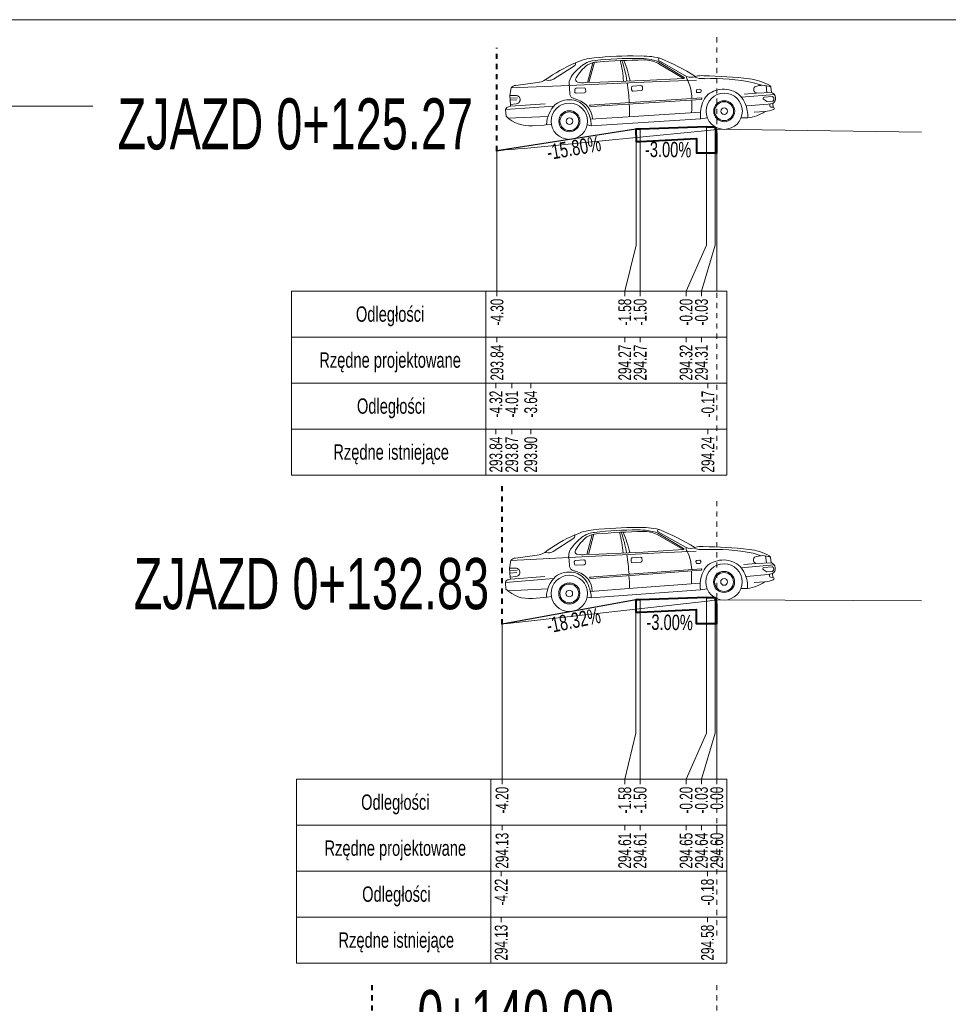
# Model space of a CAD drawing. Header units: metres. Extents: x 7438939.7 to 7438996.8, y 5557059.8 to 5557145.6.
# Tile 3 of 6: x 7438958.8 to 7438977, y 5557080.6 to 5557099.9. Entities that reach past the tile are written whole.
import ezdxf
from ezdxf.enums import TextEntityAlignment as Align

# ---------------------------------------------------------------- set-up
doc = ezdxf.new("R2010")
doc.units = ezdxf.units.M
doc.header["$MEASUREMENT"] = 0
doc.linetypes.add('DGN Style 4', pattern=[0.045851, 0.022926, -0.011463, 0, -0.011463])
for name, color, linetype, lineweight in [('1', 7, 'Continuous', 0), ('45', 7, 'Continuous', 0), ('60', 7, 'Continuous', 0), ('chodnik', 7, 'Continuous', 0), ('projektowany', 7, 'Continuous', 0), ('skarpa', 7, 'Continuous', 0), ('Warstwa 3', 7, 'Continuous', 0)]:
    doc.layers.add(name, color=color, linetype=linetype, lineweight=lineweight)
doc.styles.add('Style-Arial Narrow', font='ARIALN.TTF')

msp = doc.modelspace()

# ---------------------------------------------------------------- linework, layer by layer
at = {"layer": '1', "color": 1, "linetype": 'DGN Style 4', "lineweight": 40}
for p, q in [((7438968.162, 5557097.313), (7438968.162, 5557099.326)), ((7438968.261, 5557088.05), (7438968.261, 5557090.795)), ((7438965.711, 5557080.988), (7438965.711, 5557077.558))]:
    msp.add_line(p, q, dxfattribs=at)
at = {"layer": '1', "color": 6, "lineweight": 13}
for p, q in [((7438956.252, 5557098.189), (7438960.255, 5557098.185)), ((7438972.461, 5557097.737), (7438976.464, 5557097.677)), ((7438972.461, 5557088.524), (7438976.465, 5557088.508))]:
    msp.add_line(p, q, dxfattribs=at)
at = {"layer": '1', "color": 7, "linetype": 'Continuous', "lineweight": 0, "flags": 128}
for points in [[(7438972.262, 5557097.783), (7438972.262, 5557095.468), (7438971.861, 5557094.568), (7438971.861, 5557094.568)], [(7438968.141, 5557097.311), (7438968.201, 5557097.315), (7438968.322, 5557097.329), (7438968.451, 5557097.337), (7438968.572, 5557097.35), (7438968.7, 5557097.359), (7438968.822, 5557097.372), (7438972.287, 5557097.712), (7438972.461, 5557097.727)], [(7438970.882, 5557097.734), (7438970.882, 5557095.468), (7438970.662, 5557094.568)], [(7438970.962, 5557097.734), (7438970.962, 5557095.468), (7438970.962, 5557094.568)], [(7438972.432, 5557097.773), (7438972.432, 5557095.468), (7438972.161, 5557094.568), (7438972.161, 5557094.568)], [(7438972.461, 5557097.734), (7438972.461, 5557095.468), (7438972.461, 5557094.568), (7438972.461, 5557094.568)], [(7438968.162, 5557097.313), (7438968.162, 5557095.468), (7438968.162, 5557094.568), (7438968.162, 5557094.568)], [(7438972.261, 5557088.572), (7438972.261, 5557085.917), (7438971.861, 5557085.017), (7438971.861, 5557085.017)], [(7438972.431, 5557088.562), (7438972.431, 5557085.917), (7438972.161, 5557085.017), (7438972.161, 5557085.017)], [(7438968.243, 5557088.048), (7438968.352, 5557088.06), (7438968.37, 5557088.062), (7438972.279, 5557088.501), (7438972.409, 5557088.517), (7438972.461, 5557088.518)], [(7438970.881, 5557088.523), (7438970.881, 5557085.917), (7438970.661, 5557085.017)], [(7438970.961, 5557088.523), (7438970.961, 5557085.917), (7438970.961, 5557085.017)], [(7438972.461, 5557088.522), (7438972.461, 5557085.917), (7438972.461, 5557085.017), (7438972.461, 5557085.017)], [(7438968.261, 5557088.05), (7438968.261, 5557085.917), (7438968.261, 5557085.017), (7438968.261, 5557085.017)]]:
    msp.add_lwpolyline(points, dxfattribs=at)
at = {"layer": '45', "color": 7, "linetype": 'Continuous', "lineweight": 0}
for p, q in [((7438969.269, 5557098.716), (7438969.656, 5557098.96)), ((7438969.931, 5557098.649), (7438970.034, 5557099.037)), ((7438969.962, 5557098.65), (7438970.068, 5557099.045)), ((7438971.309, 5557099.028), (7438971.811, 5557098.727)), ((7438971.872, 5557098.77), (7438971.317, 5557099.085)), ((7438971.322, 5557099.055), (7438971.821, 5557098.748)), ((7438968.441, 5557098.545), (7438968.415, 5557098.395)), ((7438969.574, 5557098.594), (7438968.441, 5557098.545)), ((7438968.955, 5557098.648), (7438968.533, 5557098.594)), ((7438969.104, 5557098.7), (7438969.171, 5557098.691)), ((7438969.579, 5557098.551), (7438969.573, 5557098.617)), ((7438969.574, 5557098.594), (7438970.884, 5557098.65)), ((7438969.588, 5557098.417), (7438969.579, 5557098.551)), ((7438969.708, 5557098.538), (7438969.866, 5557098.548)), ((7438969.892, 5557098.648), (7438970.172, 5557098.656)), ((7438970.172, 5557098.656), (7438971.028, 5557098.689)), ((7438970.795, 5557098.507), (7438970.792, 5557098.549)), ((7438970.818, 5557098.578), (7438970.976, 5557098.589)), ((7438970.884, 5557098.65), (7438971.363, 5557098.669)), ((7438971.006, 5557098.562), (7438971.008, 5557098.521)), ((7438971.028, 5557098.689), (7438971.816, 5557098.727)), ((7438971.363, 5557098.669), (7438972.066, 5557098.698)), ((7438973.182, 5557098.645), (7438973.341, 5557098.595)), ((7438973.441, 5557098.453), (7438973.425, 5557098.591)), ((7438973.519, 5557098.563), (7438973.498, 5557098.592)), ((7438973.53, 5557098.456), (7438973.519, 5557098.563)), ((7438968.415, 5557098.395), (7438968.525, 5557098.398)), ((7438968.426, 5557098.22), (7438968.415, 5557098.395)), ((7438968.418, 5557098.344), (7438968.562, 5557098.352)), ((7438969.684, 5557098.466), (7438969.682, 5557098.508)), ((7438969.872, 5557098.45), (7438969.714, 5557098.44)), ((7438969.895, 5557098.522), (7438969.898, 5557098.48)), ((7438970.982, 5557098.491), (7438970.825, 5557098.481)), ((7438972.063, 5557098.472), (7438972.062, 5557098.491)), ((7438972.083, 5557098.515), (7438972.131, 5557098.518)), ((7438972.135, 5557098.454), (7438972.087, 5557098.451)), ((7438972.155, 5557098.497), (7438972.156, 5557098.478)), ((7438972.945, 5557098.364), (7438973.592, 5557098.412)), ((7438973.241, 5557098.444), (7438972.998, 5557098.422)), ((7438973.241, 5557098.444), (7438973.53, 5557098.456)), ((7438973.39, 5557098.363), (7438973.55, 5557098.373)), ((7438968.331, 5557098.121), (7438969.274, 5557098.186)), ((7438968.392, 5557098.171), (7438968.429, 5557098.184)), ((7438968.421, 5557098.301), (7438968.553, 5557098.31)), ((7438968.426, 5557098.22), (7438968.537, 5557098.232)), ((7438968.429, 5557098.184), (7438968.426, 5557098.22)), ((7438968.429, 5557098.184), (7438969.106, 5557098.231)), ((7438969.975, 5557098.207), (7438972.168, 5557098.35)), ((7438970.012, 5557098.178), (7438972.159, 5557098.32)), ((7438973.468, 5557098.223), (7438973.047, 5557098.193)), ((7438973.432, 5557098.283), (7438973.378, 5557098.322)), ((7438973.446, 5557098.279), (7438973.551, 5557098.286)), ((7438973.556, 5557098.241), (7438973.468, 5557098.223)), ((7438973.5, 5557098.19), (7438973.497, 5557098.229)), ((7438973.566, 5557098.168), (7438973.522, 5557098.17)), ((7438973.566, 5557098.168), (7438973.556, 5557098.241)), ((7438968.34, 5557097.987), (7438968.331, 5557098.121)), ((7438968.376, 5557097.954), (7438969.159, 5557097.985)), ((7438969.99, 5557097.929), (7438970.831, 5557097.984)), ((7438970.831, 5557097.984), (7438972.143, 5557098.071)), ((7438973.195, 5557098.07), (7438973.405, 5557098.081)), ((7438969.082, 5557097.815), (7438968.857, 5557097.801)), ((7438969.082, 5557097.815), (7438969.144, 5557097.826)), ((7438969.144, 5557097.826), (7438969.228, 5557097.832)), ((7438970.006, 5557097.801), (7438969.926, 5557097.818)), ((7438970.006, 5557097.801), (7438972.147, 5557097.938)), ((7438972.147, 5557097.938), (7438972.277, 5557097.957)), ((7438973.066, 5557097.955), (7438972.937, 5557097.956)), ((7438969.26, 5557089.472), (7438969.644, 5557089.72)), ((7438969.922, 5557089.412), (7438970.021, 5557089.801)), ((7438969.954, 5557089.413), (7438970.056, 5557089.808)), ((7438971.297, 5557089.803), (7438971.802, 5557089.508)), ((7438971.862, 5557089.551), (7438971.304, 5557089.861)), ((7438971.309, 5557089.831), (7438971.811, 5557089.529)), ((7438971.019, 5557089.461), (7438971.806, 5557089.508)), ((7438969.566, 5557089.352), (7438968.433, 5557089.293)), ((7438968.946, 5557089.401), (7438968.525, 5557089.343)), ((7438969.095, 5557089.454), (7438969.162, 5557089.446)), ((7438969.571, 5557089.31), (7438969.564, 5557089.376)), ((7438969.566, 5557089.352), (7438970.875, 5557089.421)), ((7438969.581, 5557089.176), (7438969.571, 5557089.31)), ((7438969.7, 5557089.298), (7438969.858, 5557089.31)), ((7438969.883, 5557089.41), (7438970.164, 5557089.421)), ((7438970.164, 5557089.421), (7438971.019, 5557089.461)), ((7438970.787, 5557089.278), (7438970.784, 5557089.319)), ((7438970.81, 5557089.349), (7438970.968, 5557089.361)), ((7438970.875, 5557089.421), (7438971.354, 5557089.445)), ((7438970.998, 5557089.335), (7438971.001, 5557089.294)), ((7438971.354, 5557089.445), (7438972.057, 5557089.48)), ((7438972.075, 5557089.298), (7438972.124, 5557089.301)), ((7438973.173, 5557089.439), (7438973.332, 5557089.39)), ((7438973.434, 5557089.249), (7438973.416, 5557089.386)), ((7438973.511, 5557089.359), (7438973.489, 5557089.388)), ((7438973.523, 5557089.253), (7438973.511, 5557089.359)), ((7438968.433, 5557089.293), (7438968.409, 5557089.143)), ((7438968.409, 5557089.143), (7438968.519, 5557089.147)), ((7438968.421, 5557088.968), (7438968.409, 5557089.143)), ((7438969.677, 5557089.226), (7438969.674, 5557089.268)), ((7438969.865, 5557089.212), (7438969.708, 5557089.201)), ((7438969.888, 5557089.284), (7438969.891, 5557089.242)), ((7438969.971, 5557088.97), (7438972.162, 5557089.134)), ((7438970.008, 5557088.941), (7438972.153, 5557089.104)), ((7438970.975, 5557089.264), (7438970.817, 5557089.252)), ((7438972.056, 5557089.254), (7438972.055, 5557089.274)), ((7438972.129, 5557089.237), (7438972.08, 5557089.234)), ((7438972.148, 5557089.281), (7438972.149, 5557089.261)), ((7438972.939, 5557089.155), (7438973.586, 5557089.209)), ((7438973.234, 5557089.238), (7438972.991, 5557089.214)), ((7438973.234, 5557089.238), (7438973.523, 5557089.253)), ((7438973.427, 5557089.079), (7438973.372, 5557089.117)), ((7438973.383, 5557089.158), (7438973.543, 5557089.17)), ((7438968.327, 5557088.868), (7438969.27, 5557088.943)), ((7438968.388, 5557088.919), (7438968.425, 5557088.932)), ((7438968.413, 5557089.091), (7438968.557, 5557089.101)), ((7438968.416, 5557089.048), (7438968.548, 5557089.059)), ((7438968.421, 5557088.968), (7438968.532, 5557088.981)), ((7438968.425, 5557088.932), (7438968.421, 5557088.968)), ((7438968.425, 5557088.932), (7438969.101, 5557088.985)), ((7438973.464, 5557089.019), (7438973.042, 5557088.985)), ((7438973.441, 5557089.075), (7438973.545, 5557089.083)), ((7438973.551, 5557089.038), (7438973.464, 5557089.019)), ((7438973.496, 5557088.986), (7438973.492, 5557089.025)), ((7438973.561, 5557088.965), (7438973.518, 5557088.966)), ((7438973.561, 5557088.965), (7438973.551, 5557089.038)), ((7438968.337, 5557088.734), (7438968.327, 5557088.868)), ((7438968.374, 5557088.701), (7438969.157, 5557088.74)), ((7438969.988, 5557088.692), (7438970.828, 5557088.755)), ((7438970.005, 5557088.564), (7438972.145, 5557088.722)), ((7438970.828, 5557088.755), (7438972.14, 5557088.855)), ((7438972.145, 5557088.722), (7438972.275, 5557088.742)), ((7438973.064, 5557088.748), (7438972.935, 5557088.747)), ((7438973.191, 5557088.863), (7438973.402, 5557088.877)), ((7438969.081, 5557088.569), (7438968.856, 5557088.553)), ((7438969.081, 5557088.569), (7438969.144, 5557088.58)), ((7438969.144, 5557088.58), (7438969.227, 5557088.588)), ((7438970.005, 5557088.564), (7438969.925, 5557088.58))]:
    msp.add_line(p, q, dxfattribs=at)
at = {"layer": '45', "color": 7, "linetype": 'Continuous', "lineweight": 0, "extrusion": (0, 0, -1)}
for centre, radius in [((-7438972.607, 5557098.088), 0.355), ((-7438969.578, 5557097.892), 0.355), ((-7438972.607, 5557098.088), 0.206), ((-7438972.607, 5557098.088), 0.184), ((-7438969.578, 5557097.892), 0.206), ((-7438969.578, 5557097.892), 0.184), ((-7438972.608, 5557098.088), 0.0652), ((-7438969.579, 5557097.892), 0.0652), ((-7438972.604, 5557088.876), 0.355), ((-7438969.577, 5557088.651), 0.355), ((-7438972.604, 5557088.876), 0.206), ((-7438972.604, 5557088.876), 0.184), ((-7438972.604, 5557088.876), 0.0652), ((-7438969.577, 5557088.651), 0.206), ((-7438969.577, 5557088.651), 0.184), ((-7438969.577, 5557088.651), 0.0652)]:
    msp.add_circle(centre, radius, dxfattribs=at)
for centre, radius, start, end in [((-7438970.132, 5557098.134), 0.998, 64.2866, 85.9518), ((-7438970.776, 5557092.719), 6.451, 83.6472, 91.4195), ((-7438970.837, 5557092.095), 7.027, 83.8489, 90.7217), ((-7438970.956, 5557098.081), 1.041, 88.3518, 110.5804), ((-7438970.989, 5557097.587), 1.582, 88.0687, 103.0629), ((-7438971.344, 5557099.098), 0.0299, 335.0471, 93.4339), ((-7438969.612, 5557094.899), 4.57, 112.293, 122.1554), ((-7438970.796, 5557096.384), 2.868, 53.8488, 67.5217), ((-7438970.483, 5557098.137), 1.07, 38.2228, 54.8027), ((-7438969.62, 5557099.031), 0.0794, 177.9144, 242.8741), ((-7438970.519, 5557098.258), 0.942, 30.6865, 51.4548), ((-7438970.109, 5557098.632), 0.45, 57.3632, 86.9259), ((-7438970.138, 5557098.644), 0.407, 59.4499, 87.9746), ((-7438971.188, 5557085.362), 13.73, 85.555, 89.3702), ((-7438968.745, 5557098.575), 1.894, 164.5841, 177.0008), ((-7438968.243, 5557098.287), 2.493, 161.4551, 171.0102), ((-7438967.879, 5557098.011), 2.967, 158.8486, 166.9858), ((-7438971.033, 5557098.46), 0.632, 90.4164, 115.9577), ((-7438969.84, 5557098.619), 0.267, 359.6387, 42.2812), ((-7438969.75, 5557098.707), 0.0522, 279.8181, 37.5624), ((-7438971.815, 5557098.739), 0.0112, 121.6023, 267.1848), ((-7438971.964, 5557098.751), 0.0934, 319.4498, 11.8436), ((-7438971.961, 5557098.964), 0.213, 246.794, 294.4773), ((-7438972.195, 5557099.16), 0.436, 266.5842, 293.4181), ((-7438972.169, 5557098.307), 0.478, 74.972, 94.8099), ((-7438972.088, 5557090.556), 8.227, 90.8441, 97.0904), ((-7438968.539, 5557098.471), 0.123, 36.8668, 87.2939), ((-7438968.922, 5557098.986), 0.34, 237.5843, 264.3877), ((-7438969.174, 5557098.885), 0.193, 240.441, 270.928), ((-7438969.837, 5557099.102), 0.457, 263.1461, 282.116), ((-7438969.867, 5557098.52), 0.0281, 86.2959, 176.2959), ((-7438966.457, 5557098.011), 4.301, 171.5492, 176.7101), ((-7438970.82, 5557098.55), 0.0281, 356.2959, 86.2959), ((-7438970.978, 5557098.561), 0.0281, 86.2959, 176.2959), ((-7438971.127, 5557098.322), 0.85, 154.3012, 178.9282), ((-7438972.368, 5557094.656), 4.071, 87.9298, 101.5311), ((-7438972.989, 5557097.705), 1.022, 96.4213, 119.8533), ((-7438973.254, 5557098.513), 0.0697, 280.764, 47.6195), ((-7438973.361, 5557098.203), 0.393, 66.872, 113.7312), ((-7438968.531, 5557098.315), 0.083, 85.7262, 266.1706), ((-7438969.702, 5557098.446), 0.118, 288.2986, 346.0303), ((-7438969.71, 5557098.51), 0.0281, 356.2959, 86.2959), ((-7438969.712, 5557098.468), 0.0281, 266.2959, 356.2959), ((-7438969.87, 5557098.479), 0.0281, 176.2959, 266.2959), ((-7438970.823, 5557098.509), 0.0281, 266.2959, 356.2959), ((-7438970.98, 5557098.519), 0.0281, 176.2959, 266.2959), ((-7438972.084, 5557098.492), 0.0224, 356.2959, 86.2959), ((-7438972.085, 5557098.473), 0.0224, 266.2959, 356.2959), ((-7438972.133, 5557098.496), 0.0224, 86.2959, 176.2959), ((-7438972.134, 5557098.476), 0.0224, 176.2959, 266.2959), ((-7438972.531, 5557098.138), 0.366, 25.0439, 75.2954), ((-7438972.597, 5557098.023), 0.495, 71.2304, 112.4827), ((-7438972.624, 5557098.092), 0.42, 112.7043, 159.3697), ((-7438973.391, 5557098.34), 0.0224, 305.6862, 86.2959), ((-7438973.496, 5557098.343), 0.118, 107.101, 239.5087), ((-7438973.551, 5557098.351), 0.0224, 86.2959, 138.3555), ((-7438973.528, 5557098.33), 0.0528, 138.3555, 227.013), ((-7438968.391, 5557098.111), 0.0608, 10.0368, 90.9026), ((-7438969.721, 5557097.799), 0.592, 2.3798, 46.0182), ((-7438969.58, 5557097.847), 0.464, 54.4212, 101.5182), ((-7438969.634, 5557098.071), 0.265, 96.7053, 114.7379), ((-7438969.58, 5557097.92), 0.393, 103.6996, 146.0089), ((-7438969.614, 5557097.919), 0.414, 108.3923, 178.2639), ((-7438970.01, 5557098.214), 0.0361, 266.8839, 348.5099), ((-7438968.744, 5557098.04), 2.013, 174.6995, 181.7462), ((-7438963.802, 5557098.389), 8.173, 180.5715, 182.3129), ((-7438972.796, 5557098.023), 0.655, 352.5019, 24.3011), ((-7438972.156, 5557098.337), 0.0172, 130.8249, 261.3832), ((-7438972.442, 5557097.995), 0.625, 156.9111, 183.69), ((-7438973.445, 5557098.301), 0.0224, 266.2959, 305.6862), ((-7438973.523, 5557098.192), 0.0224, 272.1973, 354.4165), ((-7438973.549, 5557098.308), 0.0224, 227.013, 266.2959), ((-7438973.564, 5557098.145), 0.0231, 94.3812, 258.2105), ((-7438968.803, 5557098.462), 0.663, 265.35, 314.33), ((-7438969.318, 5557097.78), 0.689, 148.5513, 178.2946), ((-7438972.942, 5557098.809), 0.863, 237.528, 261.7425), ((-7438973.369, 5557098.572), 0.492, 246.0247, 265.7083), ((-7438970.129, 5557088.899), 0.998, 63.7376, 85.4028), ((-7438970.824, 5557083.489), 6.451, 83.0982, 90.8704), ((-7438970.892, 5557082.866), 7.027, 83.2999, 90.1727), ((-7438970.953, 5557088.853), 1.041, 87.8028, 110.0314), ((-7438970.99, 5557088.36), 1.582, 87.5197, 102.5139), ((-7438971.331, 5557089.874), 0.0299, 334.4981, 92.8849), ((-7438969.64, 5557085.658), 4.57, 111.744, 121.6063), ((-7438970.809, 5557087.155), 2.868, 53.2998, 66.9727), ((-7438970.479, 5557088.904), 1.07, 37.6738, 54.2537), ((-7438969.607, 5557089.79), 0.0794, 177.3654, 242.3251), ((-7438970.514, 5557089.026), 0.942, 30.1375, 50.9058), ((-7438970.1, 5557089.396), 0.45, 56.8142, 86.3769), ((-7438970.13, 5557089.409), 0.407, 58.9009, 87.4256), ((-7438971.307, 5557076.137), 13.73, 85.006, 88.8211), ((-7438968.737, 5557089.326), 1.894, 164.0351, 176.4518), ((-7438968.238, 5557089.033), 2.493, 160.9061, 170.4612), ((-7438967.876, 5557088.753), 2.967, 158.2996, 166.4368), ((-7438971.026, 5557089.233), 0.632, 89.8674, 115.4087), ((-7438969.832, 5557089.38), 0.267, 359.0897, 41.7322), ((-7438969.741, 5557089.467), 0.0522, 279.2691, 37.0134), ((-7438971.806, 5557089.519), 0.0112, 121.0533, 266.6358), ((-7438971.954, 5557089.533), 0.0934, 318.9007, 11.2945), ((-7438971.949, 5557089.746), 0.213, 246.245, 293.9283), ((-7438972.182, 5557089.944), 0.436, 266.0352, 292.8691), ((-7438972.163, 5557089.091), 0.478, 74.4229, 94.2609), ((-7438972.156, 5557081.34), 8.227, 90.2951, 96.5414), ((-7438972.398, 5557085.442), 4.071, 87.3808, 100.982), ((-7438972.989, 5557088.497), 1.022, 95.8723, 119.3043), ((-7438968.532, 5557089.22), 0.123, 36.3177, 86.7449), ((-7438968.91, 5557089.739), 0.34, 237.0353, 263.8387), ((-7438969.163, 5557089.64), 0.193, 239.8919, 270.379), ((-7438969.702, 5557089.27), 0.0281, 355.7469, 85.7469), ((-7438969.824, 5557089.864), 0.457, 262.5971, 281.567), ((-7438969.86, 5557089.282), 0.0281, 85.7469, 175.7469), ((-7438966.454, 5557088.74), 4.301, 171.0002, 176.1611), ((-7438970.812, 5557089.321), 0.0281, 355.7469, 85.7469), ((-7438970.97, 5557089.333), 0.0281, 85.7469, 175.7469), ((-7438971.121, 5557089.095), 0.85, 153.7522, 178.3792), ((-7438972.077, 5557089.275), 0.0224, 355.7469, 85.7469), ((-7438972.125, 5557089.279), 0.0224, 85.7469, 175.7469), ((-7438972.594, 5557088.811), 0.495, 70.6814, 111.9337), ((-7438973.247, 5557089.307), 0.0697, 280.215, 47.0705), ((-7438973.357, 5557088.998), 0.393, 66.323, 113.1822), ((-7438968.526, 5557089.064), 0.083, 85.1771, 265.6215), ((-7438969.695, 5557089.206), 0.118, 287.7496, 345.4813), ((-7438969.705, 5557089.229), 0.0281, 265.7469, 355.7469), ((-7438969.863, 5557089.24), 0.0281, 175.7469, 265.7469), ((-7438970.815, 5557089.28), 0.0281, 265.7469, 355.7469), ((-7438970.973, 5557089.292), 0.0281, 175.7469, 265.7469), ((-7438972.078, 5557089.256), 0.0224, 265.7469, 355.7469), ((-7438972.127, 5557089.26), 0.0224, 175.7469, 265.7469), ((-7438972.151, 5557089.121), 0.0172, 130.2758, 260.8342), ((-7438972.527, 5557088.925), 0.366, 24.4948, 74.7464), ((-7438972.62, 5557088.881), 0.42, 112.1553, 158.8207), ((-7438973.385, 5557089.136), 0.0224, 305.1372, 85.7469), ((-7438973.49, 5557089.14), 0.118, 106.5519, 238.9597), ((-7438973.545, 5557089.148), 0.0224, 85.7469, 137.8065), ((-7438973.523, 5557089.127), 0.0528, 137.8065, 226.464), ((-7438968.387, 5557088.858), 0.0608, 9.4878, 90.3536), ((-7438969.721, 5557088.559), 0.592, 1.8308, 45.4692), ((-7438969.579, 5557088.606), 0.464, 53.8722, 100.9692), ((-7438969.631, 5557088.831), 0.265, 96.1563, 114.1889), ((-7438969.578, 5557088.679), 0.393, 103.1506, 145.4599), ((-7438969.613, 5557088.678), 0.414, 107.8433, 177.7148), ((-7438970.006, 5557088.977), 0.0361, 266.3349, 347.9609), ((-7438968.742, 5557088.791), 2.013, 174.1505, 181.1972), ((-7438963.796, 5557089.093), 8.173, 180.0225, 181.7639), ((-7438972.793, 5557088.813), 0.655, 351.9529, 23.7521), ((-7438972.44, 5557088.782), 0.625, 156.3621, 183.141), ((-7438973.361, 5557089.367), 0.492, 245.4757, 265.1593), ((-7438973.439, 5557089.097), 0.0224, 265.7469, 305.1372), ((-7438973.518, 5557088.989), 0.0224, 271.6483, 353.8675), ((-7438973.544, 5557089.105), 0.0224, 226.464, 265.7469), ((-7438973.56, 5557088.942), 0.0231, 93.8322, 257.6615), ((-7438968.796, 5557089.213), 0.663, 264.801, 313.781), ((-7438969.317, 5557088.537), 0.689, 148.0023, 177.7456), ((-7438972.932, 5557089.6), 0.863, 236.979, 261.1934)]:
    msp.add_arc(centre, radius, start, end, dxfattribs=at)
at = {"layer": '60', "color": 7, "linetype": 'DGN Style 4', "lineweight": 0}
for p, q in [((7438972.461, 5557099.535), (7438972.461, 5557091.468)), ((7438972.461, 5557090.456), (7438972.461, 5557081.917)), ((7438972.461, 5557080.988), (7438972.461, 5557072.643))]:
    msp.add_line(p, q, dxfattribs=at)
at = {"layer": '60', "color": 7, "linetype": 'Continuous', "lineweight": 0}
for p, q in [((7438964.141, 5557094.568), (7438964.141, 5557092.768)), ((7438967.941, 5557094.568), (7438967.941, 5557092.768)), ((7438968.162, 5557094.468), (7438968.162, 5557094.568)), ((7438970.662, 5557094.468), (7438970.662, 5557094.568)), ((7438970.962, 5557094.468), (7438970.962, 5557094.568)), ((7438971.861, 5557094.468), (7438971.861, 5557094.568)), ((7438972.161, 5557094.468), (7438972.161, 5557094.568)), ((7438964.141, 5557093.668), (7438972.661, 5557093.668)), ((7438968.162, 5557093.568), (7438968.162, 5557093.668)), ((7438970.662, 5557093.568), (7438970.662, 5557093.668)), ((7438970.962, 5557093.568), (7438970.962, 5557093.668)), ((7438971.861, 5557093.568), (7438971.861, 5557093.668)), ((7438972.161, 5557093.568), (7438972.161, 5557093.668)), ((7438964.141, 5557092.768), (7438964.141, 5557090.968)), ((7438967.941, 5557092.768), (7438967.941, 5557090.968)), ((7438968.141, 5557092.668), (7438968.141, 5557092.768)), ((7438968.451, 5557092.668), (7438968.451, 5557092.768)), ((7438968.822, 5557092.668), (7438968.822, 5557092.768)), ((7438972.287, 5557092.668), (7438972.287, 5557092.768)), ((7438964.141, 5557091.868), (7438972.661, 5557091.868)), ((7438968.141, 5557091.768), (7438968.141, 5557091.868)), ((7438968.451, 5557091.768), (7438968.451, 5557091.868)), ((7438968.822, 5557091.768), (7438968.822, 5557091.868)), ((7438972.287, 5557091.768), (7438972.287, 5557091.868)), ((7438964.243, 5557085.017), (7438964.243, 5557083.217)), ((7438968.043, 5557085.017), (7438968.043, 5557083.217)), ((7438968.261, 5557084.917), (7438968.261, 5557085.017)), ((7438970.661, 5557084.917), (7438970.661, 5557085.017)), ((7438970.961, 5557084.917), (7438970.961, 5557085.017)), ((7438971.861, 5557084.917), (7438971.861, 5557085.017)), ((7438972.161, 5557084.917), (7438972.161, 5557085.017)), ((7438972.461, 5557084.917), (7438972.461, 5557085.017)), ((7438964.243, 5557084.117), (7438972.661, 5557084.117)), ((7438968.261, 5557084.017), (7438968.261, 5557084.117)), ((7438970.661, 5557084.017), (7438970.661, 5557084.117)), ((7438970.961, 5557084.017), (7438970.961, 5557084.117)), ((7438971.861, 5557084.017), (7438971.861, 5557084.117)), ((7438972.161, 5557084.017), (7438972.161, 5557084.117)), ((7438972.461, 5557084.017), (7438972.461, 5557084.117)), ((7438964.243, 5557083.217), (7438964.243, 5557081.417)), ((7438968.043, 5557083.217), (7438968.043, 5557081.417)), ((7438968.243, 5557083.117), (7438968.243, 5557083.217)), ((7438972.279, 5557083.117), (7438972.279, 5557083.217)), ((7438964.243, 5557082.317), (7438972.661, 5557082.317)), ((7438968.243, 5557082.217), (7438968.243, 5557082.317)), ((7438972.279, 5557082.217), (7438972.279, 5557082.317))]:
    msp.add_line(p, q, dxfattribs=at)
for points in [[(7438964.141, 5557094.568), (7438964.141, 5557092.768), (7438972.661, 5557092.768), (7438972.661, 5557094.568)], [(7438964.141, 5557092.768), (7438964.141, 5557090.968), (7438972.661, 5557090.968), (7438972.661, 5557092.768)], [(7438964.243, 5557085.017), (7438964.243, 5557083.217), (7438972.661, 5557083.217), (7438972.661, 5557085.017)], [(7438964.243, 5557083.217), (7438964.243, 5557081.417), (7438972.661, 5557081.417), (7438972.661, 5557083.217)]]:
    msp.add_3dface(points, dxfattribs=at)
at = {"layer": 'chodnik', "color": 7, "linetype": 'Continuous', "lineweight": 40, "flags": 128}
for points in [[(7438972.462, 5557097.653), (7438972.432, 5557097.773), (7438972.262, 5557097.773), (7438972.262, 5557097.783), (7438970.96, 5557097.734), (7438970.88, 5557097.734), (7438970.882, 5557097.497), (7438970.962, 5557097.497), (7438972.062, 5557097.551), (7438972.062, 5557097.273), (7438972.462, 5557097.273), (7438972.462, 5557097.423), (7438972.462, 5557097.473), (7438972.462, 5557097.653)], [(7438972.461, 5557088.442), (7438972.431, 5557088.562), (7438972.261, 5557088.562), (7438972.261, 5557088.572), (7438970.96, 5557088.523), (7438970.88, 5557088.523), (7438970.881, 5557088.286), (7438970.961, 5557088.286), (7438972.061, 5557088.339), (7438972.061, 5557088.062), (7438972.461, 5557088.062), (7438972.461, 5557088.212), (7438972.461, 5557088.262), (7438972.461, 5557088.442)]]:
    msp.add_lwpolyline(points, close=True, dxfattribs=at)
at = {"layer": 'projektowany', "color": 7, "linetype": 'Continuous', "lineweight": 0, "elevation": 0, "flags": 128}
for points in [[(7438968.162, 5557097.313), (7438970.88, 5557097.734), (7438970.96, 5557097.734), (7438972.262, 5557097.783), (7438972.432, 5557097.773), (7438972.461, 5557097.734)], [(7438968.261, 5557088.05), (7438970.88, 5557088.523), (7438970.96, 5557088.523), (7438972.261, 5557088.572), (7438972.431, 5557088.562), (7438972.461, 5557088.522)]]:
    msp.add_lwpolyline(points, dxfattribs=at)
at = {"layer": 'skarpa', "color": 7, "linetype": 'Continuous', "lineweight": 30, "elevation": 0, "flags": 128}
for points in [[(7438970.88, 5557097.734), (7438968.162, 5557097.313)], [(7438970.88, 5557088.523), (7438968.261, 5557088.05)]]:
    msp.add_lwpolyline(points, dxfattribs=at)
at = {"layer": 'Warstwa 3', "color": 7, "linetype": 'Continuous', "lineweight": 0}
msp.add_3dface([(7438940.697, 5557059.799), (7438940.697, 5557099.879), (7438996.697, 5557099.879), (7438996.697, 5557059.799)], dxfattribs=at)

# ---------------------------------------------------------------- texts
at = {"layer": '1', "color": 7, "lineweight": 30, "style": 'Style-Arial Narrow', "width": 0.8}
for s, p in [('ZJAZD 0+125.27', (7438964.216, 5557098.339)), ('ZJAZD 0+132.83', (7438964.532, 5557089.343)), ('0+140.00', (7438968.528, 5557080.889))]:
    msp.add_text(s, height=1, dxfattribs=at).set_placement(p, align=Align.TOP_CENTER)
at = {"layer": '60', "color": 7, "lineweight": 0, "style": 'Style-Arial Narrow', "width": 0.833333}
for s, rotation, p in [('-15.80%', 10.0796, (7438969.691, 5557097.223)), ('-3.00%', 359.4271, (7438971.509, 5557097.188)), ('-18.32%', 11.5371, (7438969.689, 5557087.974)), ('-3.00%', 359.4271, (7438971.539, 5557087.935))]:
    msp.add_text(s, height=0.3, rotation=rotation, dxfattribs=at).set_placement(p, align=Align.CENTER)
at = {"layer": '60', "color": 7, "lineweight": 13, "style": 'Style-Arial Narrow', "width": 0.833333}
for s, p in [('Odległości', (7438966.071, 5557094.118)), ('Rzędne projektowane', (7438966.071, 5557093.218)), ('Odległości', (7438966.091, 5557092.318)), ('Rzędne istniejące', (7438966.091, 5557091.418)), ('Odległości', (7438966.173, 5557084.567)), ('Rzędne projektowane', (7438966.173, 5557083.667)), ('Odległości', (7438966.193, 5557082.767)), ('Rzędne istniejące', (7438966.193, 5557081.867))]:
    msp.add_text(s, height=0.3, dxfattribs=at).set_placement(p, align=Align.MIDDLE_CENTER)
at = {"layer": '60', "color": 7, "lineweight": 13, "style": 'Style-Arial Narrow', "width": 0.8}
for s, p in [('-4.30', (7438968.162, 5557094.418)), ('-1.58', (7438970.662, 5557094.418)), ('-1.50', (7438970.962, 5557094.418)), ('-0.20', (7438971.861, 5557094.418)), ('-0.03', (7438972.161, 5557094.418)), ('293.84', (7438968.162, 5557093.518)), ('294.27', (7438970.662, 5557093.518)), ('294.27', (7438970.962, 5557093.518)), ('294.32', (7438971.861, 5557093.518)), ('294.31', (7438972.161, 5557093.518)), ('-4.20', (7438968.261, 5557084.867)), ('-1.58', (7438970.661, 5557084.867)), ('-1.50', (7438970.961, 5557084.867)), ('-0.20', (7438971.861, 5557084.867)), ('-0.03', (7438972.161, 5557084.867)), ('0.00', (7438972.461, 5557084.867)), ('294.13', (7438968.261, 5557083.967)), ('294.61', (7438970.661, 5557083.967)), ('294.61', (7438970.961, 5557083.967)), ('294.65', (7438971.861, 5557083.967)), ('294.64', (7438972.161, 5557083.967)), ('294.60', (7438972.461, 5557083.967))]:
    msp.add_text(s, height=0.25, rotation=90, dxfattribs=at).set_placement(p, align=Align.MIDDLE_RIGHT)
at = {"layer": '60', "color": 7, "lineweight": 0, "style": 'Style-Arial Narrow', "width": 0.8}
for s, p in [('-4.32', (7438968.141, 5557092.618)), ('-4.01', (7438968.451, 5557092.618)), ('-3.64', (7438968.822, 5557092.618)), ('-0.17', (7438972.287, 5557092.618)), ('293.84', (7438968.141, 5557091.718)), ('293.87', (7438968.451, 5557091.718)), ('293.90', (7438968.822, 5557091.718)), ('294.24', (7438972.287, 5557091.718)), ('-4.22', (7438968.243, 5557083.067)), ('-0.18', (7438972.279, 5557083.067)), ('294.13', (7438968.243, 5557082.167)), ('294.58', (7438972.279, 5557082.167))]:
    msp.add_text(s, height=0.25, rotation=90, dxfattribs=at).set_placement(p, align=Align.MIDDLE_RIGHT)

doc.saveas('drawing.dxf')
